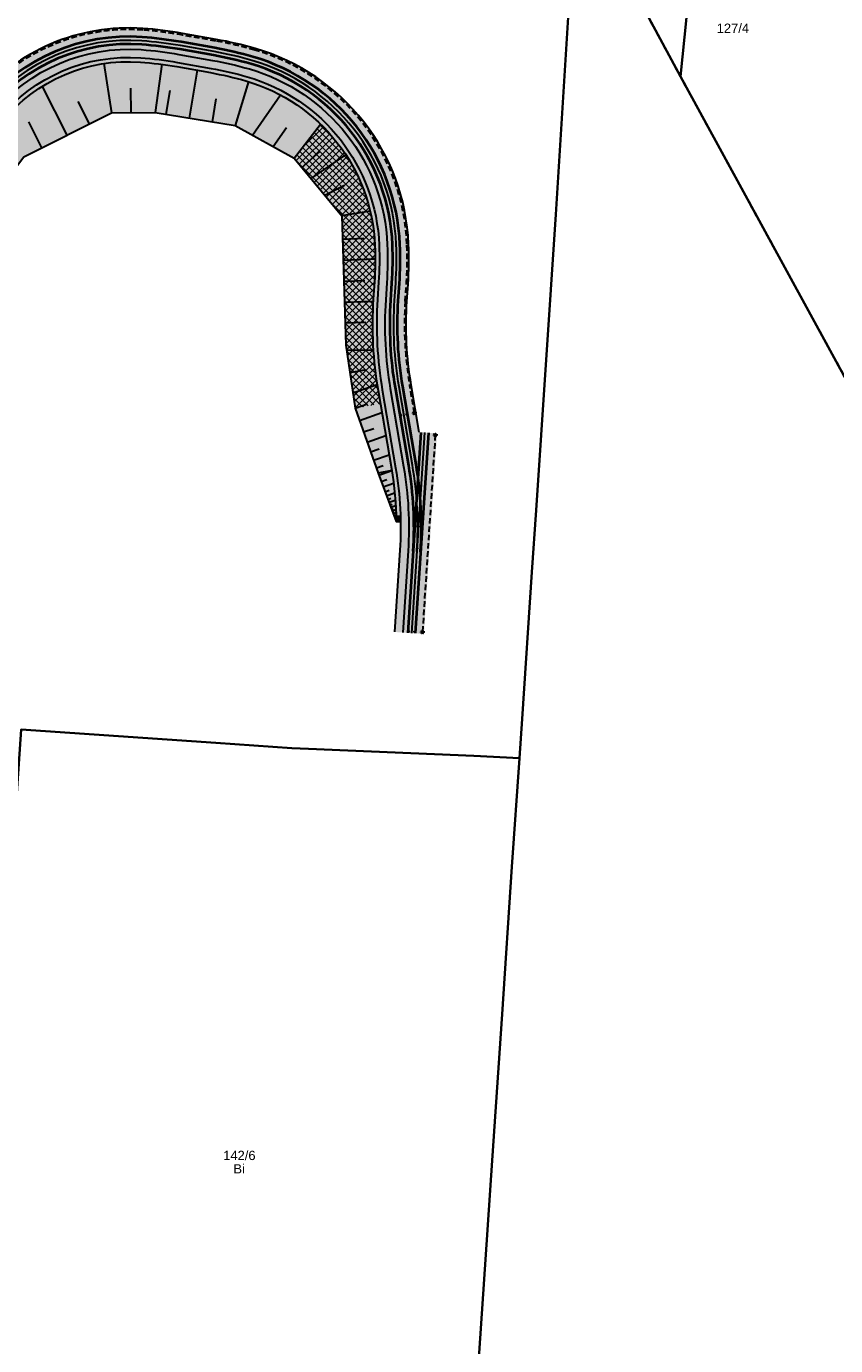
# Model space of a CAD drawing. Header units: metres. Extents: x 6603615 to 6604470, y 5739741 to 5740610.
# Tile 8 of 14: x 6604137 to 6604246, y 5739852 to 5740030. Entities that reach past the tile are written whole.
import ezdxf
from ezdxf.enums import TextEntityAlignment as Align

# ---------------------------------------------------------------- set-up
doc = ezdxf.new("R2010")
doc.units = ezdxf.units.M
for name, pattern in [('DASHDOT', [25.4, 12.7, -6.35, 0, -6.35]), ('HIDDEN', [0.375, 0.25, -0.125]), ('PRZER1-1', [1, 0.5, -0.5])]:
    doc.linetypes.add(name, pattern=pattern)
for name, color, linetype, lineweight in [('_działki', 3, 'Continuous', 40), ('HECZ_GEOKRATA', 128, 'Continuous', 20), ('M_WPUSTY', 190, 'Continuous', 30), ('OBRZEŻE_BET_8X40', 236, 'Continuous', 30), ('ODW_DRENAZ', 5, 'HIDDEN', 30), ('ODW_DRENAZ_NAJN', 140, 'HIDDEN', 30), ('ODW_SKRZYNKI', 5, 'Continuous', 13), ('OSIE_TORU', 10, 'DASHDOT', 30), ('PROJ. KORYTKO MULDOWE SZER 50 CM', 150, 'Continuous', 30), ('SKARPY', 96, 'Continuous', 30), ('szyny 60R2', 14, 'Continuous', 40), ('T_ODW_ZWROTNIC', 180, 'Continuous', 35), ('zwrotnica R50m', 140, 'Continuous', 40)]:
    doc.layers.add(name, color=color, linetype=linetype, lineweight=lineweight)
for name, color, linetype, lineweight, true_color in [('GESDZI', 7, 'Continuous', 18, 0x008000), ('GESDZI_O', 7, 'Continuous', 18, 0x008000), ('GESUZY', 7, 'Continuous', 18, 0x008000), ('GESUZY_O', 7, 'Continuous', 18, 0x008000), ('HECZ_CHODNIK_KOSTKA', 7, 'Continuous', 5, 0xfaf9b8), ('HECZ_ZIELEN', 7, 'Continuous', 0, 0xd6ffd6)]:
    doc.layers.add(name, color=color, linetype=linetype, lineweight=lineweight, true_color=true_color)
doc.layers.add('KRESK_TOR_KLAS_PODKŁAD', color=38, linetype='Continuous', lineweight=15, transparency=0.55)
doc.styles.add('Arial', font='arial.ttf')

# ---------------------------------------------------------------- blocks, each defined once
blk = doc.blocks.new('A$C8469fa7e')
at = {"layer": 'GESDZI', "color": 3, "linetype": 'Continuous', "lineweight": 30}
for points in [[(6604363.83, 5740188.27), (6604337.22, 5740125.89), (6604321.34, 5739944.74), (6604331.35, 5739888.86), (6604328.93, 5739865.18), (6604316.29, 5739843.46), (6604311.87, 5739842.59), (6604297.35, 5739839.72), (6604306.33, 5739857), (6604285.94, 5739911.03), (6604254.17, 5739970.57), (6604225.19, 5740023.63), (6604226.28, 5740034.3), (6604227.06, 5740041.86), (6604230.22, 5740072.76), (6604230.69, 5740077.56), (6604232.98, 5740100.72), (6604234.22, 5740113.22), (6604234.51, 5740122.53), (6604235.95, 5740137.25), (6604240.56, 5740184.33)], [(6604211.14, 5740049.68), (6604208.38, 5740004.99), (6604205.71, 5739965.06), (6604205.14, 5739956.67), (6604203.8, 5739936.9), (6604203.44, 5739931.58), (6604197.3, 5739931.89), (6604174.97, 5739932.82), (6604172.74, 5739932.92), (6604162.47, 5739933.62), (6604136.19, 5739935.43), (6604135.4, 5739923.52), (6604134.09, 5739903.98), (6604131.95, 5739871.82), (6604131.15, 5739859.81), (6604129.12, 5739829.44), (6604128.92, 5739826.44), (6604111.39, 5739827.61), (6604062.77, 5739830.84), (6604014.55, 5739834.06), (6603991.05, 5739835.63), (6603918.87, 5739840.43), (6603844.12, 5739845.41)]]:
    blk.add_lwpolyline(points, dxfattribs=at)
for points in [[(6604225.19, 5740023.63), (6604211.14, 5740049.68), (6604183.81, 5740100.36), (6604164.29, 5740136.55), (6604165.05, 5740145.1), (6604165.65, 5740151.91), (6604188.08, 5740111.72), (6604205.66, 5740080.21), (6604212.81, 5740067.39), (6604227.06, 5740041.86), (6604226.28, 5740034.3)], [(6604205, 5739821.48), (6604196.08, 5739821.95), (6604198.07, 5739851.9), (6604198.87, 5739863.88), (6604199.76, 5739877.24), (6604201.1, 5739896.98), (6604202.44, 5739916.9), (6604203.44, 5739931.58), (6604203.8, 5739936.9), (6604205.14, 5739956.67), (6604205.71, 5739965.06), (6604208.38, 5740004.99), (6604211.14, 5740049.68), (6604225.19, 5740023.63), (6604254.17, 5739970.57), (6604285.94, 5739911.03), (6604306.33, 5739857), (6604297.35, 5739839.72)], [(6604196.08, 5739821.95), (6604163.88, 5739824.11), (6604151.94, 5739824.9), (6604128.92, 5739826.44), (6604129.12, 5739829.44), (6604131.15, 5739859.81), (6604131.95, 5739871.82), (6604134.09, 5739903.98), (6604135.4, 5739923.52), (6604136.19, 5739935.43), (6604162.47, 5739933.62), (6604172.74, 5739932.92), (6604174.97, 5739932.82), (6604197.3, 5739931.89), (6604203.44, 5739931.58), (6604202.44, 5739916.9), (6604201.1, 5739896.98), (6604199.76, 5739877.24), (6604198.87, 5739863.88), (6604198.07, 5739851.9)]]:
    blk.add_lwpolyline(points, close=True, dxfattribs=at)
at = {"layer": 'GESUZY', "color": 3, "linetype": 'PRZER1-1', "lineweight": 30}
for points in [[(6604254.17, 5739970.57), (6604225.19, 5740023.63), (6604211.14, 5740049.68), (6604183.81, 5740100.36), (6604164.29, 5740136.55), (6604165.05, 5740145.1), (6604165.65, 5740151.91), (6604165.8, 5740153.63), (6604171.11, 5740214.14)], [(6603907.39, 5740118.81), (6603945.5, 5740116.26), (6603974.25, 5740114.35), (6604018.05, 5740111.43), (6604045.72, 5740109.58), (6604090.22, 5740106.61), (6604096.88, 5740106.16), (6604155.41, 5740102.26), (6604161.21, 5740101.87), (6604183.81, 5740100.36), (6604211.14, 5740049.68), (6604225.19, 5740023.63), (6604254.17, 5739970.57)]]:
    blk.add_lwpolyline(points, dxfattribs=at)
at = {"layer": 'GESDZI_O', "color": 3, "linetype": 'Continuous', "lineweight": 30, "style": 'Arial'}
for s, p in [('127/4', (6604232.27, 5740029.52)), ('142/6', (6604165.65, 5739877.3))]:
    blk.add_text(s, height=1.25, rotation=360, dxfattribs=at).set_placement(p, align=Align.CENTER)
at = {"layer": 'GESUZY_O', "color": 3, "linetype": 'Continuous', "lineweight": 30, "style": 'Arial'}
blk.add_text('Bi', height=1.25, rotation=360, dxfattribs=at).set_placement((6604165.62, 5739875.49), align=Align.CENTER)
blk = doc.blocks.new('zwr50')
at = {"layer": 'T_ODW_ZWROTNIC'}
for centre in [(-2.66, 2.27), (-2.99, 1.61), (-0.13, 0.63)]:
    blk.add_circle(centre, 0.06, dxfattribs=at)
at = {"layer": 'zwrotnica R50m'}
for p, q in [((0, 0), (-4.45, 2.27)), ((0.45, 0.89), (-4, 3.16))]:
    blk.add_line(p, q, dxfattribs=at)
for radius in [49.5, 50.5]:
    blk.add_arc((-22.5, -44.09), radius, 62.9595, 68.7469, dxfattribs=at)
blk = doc.blocks.new('WPUST')
at = {"layer": 'M_WPUSTY'}
h = blk.add_hatch(color=256, dxfattribs=at)
h.dxf.hatch_style = 1
h.paths.add_polyline_path([(0.54, 0.48), (-0.06, 0.4), (0, 0), (0.59, 0.08)])
blk.add_lwpolyline([(0.54, 0.48), (-0.06, 0.4), (0, 0), (0.59, 0.08), (0.54, 0.48)], close=True, dxfattribs=at)
blk = doc.blocks.new('skrzynka-odw-szyny')
blk.add_lwpolyline([(0.07, 0.21), (0.07, 0), (-0.08, 0), (-0.08, 0.21)], close=True)
at = {"linetype": 'HIDDEN', "ltscale": 0.2}
blk.add_circle((0, 0.07), 0.054, dxfattribs=at)

msp = doc.modelspace()

# ---------------------------------------------------------------- hatches: boundary and pattern name
at = {"layer": 'HECZ_CHODNIK_KOSTKA'}
h = msp.add_hatch(color=256, dxfattribs=at)
h.dxf.hatch_style = 1
h.paths.add_polyline_path([(6604126.82, 5740008.84), (6604130.25, 5740013.99, -0.026186), (6604133.23, 5740018, -0.242118), (6604152.33, 5740026.15, -0.026186), (6604157.29, 5740025.53), (6604161.83, 5740024.72, -0.026187), (6604166.69, 5740023.59, -0.323048), (6604184.52, 5740000.84, -0.026187), (6604184.45, 5739995.85), (6604184.3, 5739993.52, 0.058636), (6604184.94, 5739981.31), (6604186.74, 5739970.77, -0.058636), (6604187.32, 5739959.64), (6604186.6, 5739948.61), (6604187.7, 5739948.54), (6604188.42, 5739959.57, 0.058636), (6604187.82, 5739970.96), (6604186.02, 5739981.49, -0.058636), (6604185.4, 5739993.45), (6604185.55, 5739995.77, 0.026187), (6604185.62, 5740000.88, 0.323048), (6604167, 5740024.64, 0.026187), (6604162.02, 5740025.8), (6604157.48, 5740026.61, 0.026186), (6604152.41, 5740027.25, 0.242118), (6604132.38, 5740018.7, 0.026186), (6604129.33, 5740014.6), (6604128.95, 5740014.02), (6604122.77, 5740004.76, 0.011105), (6604121.61, 5740002.93), (6604123.44, 5740002.05, -0.063408)])
at = {"layer": 'HECZ_GEOKRATA', "linetype": 'ByBlock'}
h = msp.add_hatch(dxfattribs=at)
h.set_pattern_fill('ANSI37', color=256, scale=0.2)
h.set_pattern_definition([(45, (0, 0), (-0.449012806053, 0.449012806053), []), (135, (0, 0), (-0.449012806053, -0.449012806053), [])])
edge = h.paths.add_edge_path()
edge.add_arc((6604159.84, 5739999.86), 24.12, 2.2738, 45.9401)
edge.add_line((6604176.61, 5740017.19), (6604173.04, 5740012.6))
edge.add_line((6604173.04, 5740012.6), (6604179.46, 5740004.81))
edge.add_line((6604179.46, 5740004.81), (6604180.02, 5739987.33))
edge.add_line((6604180.02, 5739987.33), (6604181.28, 5739978.85))
edge.add_line((6604181.28, 5739978.85), (6604184.67, 5739979.43))
edge.add_line((6604184.67, 5739979.43), (6604184.37, 5739981.21))
edge.add_arc((6604236.49, 5739990.12), 52.88, 176.2735, 189.6966, ccw=False)
edge.add_line((6604183.72, 5739993.55), (6604183.88, 5739995.88))
edge.add_arc((6604136.85, 5739998.95), 47.12, 356.2735, 362.2738)
at = {"layer": 'HECZ_ZIELEN'}
h = msp.add_hatch(color=256, dxfattribs=at)
h.dxf.hatch_style = 1
edge = h.paths.add_edge_path()
edge.add_line((6604130.69, 5740005.06), (6604136.57, 5740012.77))
edge.add_line((6604136.57, 5740012.77), (6604148.38, 5740018.72))
edge.add_line((6604148.38, 5740018.72), (6604154.3, 5740018.76))
edge.add_line((6604154.3, 5740018.76), (6604165.06, 5740017.01))
edge.add_line((6604165.06, 5740017.01), (6604173.04, 5740012.6))
edge.add_line((6604173.04, 5740012.6), (6604179.46, 5740004.81))
edge.add_line((6604179.46, 5740004.81), (6604180.02, 5739987.33))
edge.add_line((6604180.02, 5739987.33), (6604181.28, 5739978.84))
edge.add_line((6604181.28, 5739978.84), (6604184.39, 5739970.04))
edge.add_line((6604184.39, 5739970.04), (6604186.83, 5739963.51))
edge.add_arc((6604139.72, 5739962.74), 47.12, 0.9368, 9.6966)
edge.add_line((6604186.17, 5739970.67), (6604184.37, 5739981.21))
edge.add_arc((6604236.49, 5739990.12), 52.88, 176.2735, 189.6966, ccw=False)
edge.add_line((6604183.72, 5739993.55), (6604183.88, 5739995.88))
edge.add_arc((6604136.85, 5739998.95), 47.12, 356.2735, 362.2746)
edge.add_arc((6604159.84, 5739999.86), 24.12, 2.2746, 73.4819)
edge.add_arc((6604153.45, 5739977.76), 47.12, 73.679, 79.8859)
edge.add_line((6604161.73, 5740024.15), (6604157.19, 5740024.96))
edge.add_arc((6604148.91, 5739978.57), 47.12, 79.8859, 85.9886)
edge.add_arc((6604150.7, 5740003.51), 22.12, 86.1026, 140.3277)
edge.add_arc((6604169.95, 5739987.55), 47.12, 140.3277, 146.3277)
edge.add_line((6604130.73, 5740013.67), (6604130.34, 5740013.09))
edge.add_line((6604130.34, 5740013.09), (6604127.3, 5740008.52))
edge.add_arc((6604151.78, 5739992.21), 29.42, 146.3277, 170.6123)
edge.add_line((6604122.76, 5739997), (6604119.63, 5739978.08))
edge.add_arc((6604069.72, 5739986.33), 50.58, 332.3398, 350.6123, ccw=False)
edge.add_line((6604114.52, 5739962.85), (6604113.81, 5739961.48))
edge.add_line((6604113.81, 5739961.48), (6604116.52, 5739959.68))
edge.add_line((6604116.52, 5739959.68), (6604120.82, 5739968.4))
edge.add_line((6604120.82, 5739968.4), (6604122.12, 5739971.86))
edge.add_line((6604122.12, 5739971.86), (6604123.2, 5739977.46))
edge.add_line((6604123.2, 5739977.46), (6604126.94, 5739994.73))
edge.add_line((6604126.94, 5739994.73), (6604130.69, 5740005.06))
at = {"layer": 'KRESK_TOR_KLAS_PODKŁAD'}
h = msp.add_hatch(dxfattribs=at)
h.set_pattern_fill('TRIANG', color=256, scale=0.05)
h.set_pattern_definition([(60, (0, 0), (-0.238124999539, 0.412444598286), [0.238125, -0.238125]), (120, (0, 0), (-0.476249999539, 2.66e-10), [0.238125, -0.238125]), (0, (-0.11906, 0.20622), (0.238125, 0.41244459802), [0.238125, -0.238125])])
edge = h.paths.add_edge_path()
edge.add_arc((6604236.49, 5739990.12), 48.33, 176.2735, 189.6966, ccw=False)
edge.add_line((6604188.26, 5739993.26), (6604188.42, 5739995.59))
edge.add_arc((6604136.85, 5739998.95), 51.67, 356.2735, 362.2738)
edge.add_arc((6604159.84, 5739999.86), 28.67, 2.2738, 73.8856)
edge.add_arc((6604153.45, 5739977.76), 51.67, 73.8856, 79.8858)
edge.add_line((6604162.53, 5740028.63), (6604157.98, 5740029.44))
edge.add_arc((6604148.91, 5739978.57), 51.67, 79.8859, 85.8859)
edge.add_arc((6604150.7, 5740003.51), 26.67, 85.8859, 140.3277)
edge.add_line((6604130.18, 5740020.53), (6604132.38, 5740018.7))
edge.add_arc((6604150.7, 5740003.51), 23.8, 85.8859, 140.3277, ccw=False)
edge.add_arc((6604148.91, 5739978.57), 48.8, 79.8859, 85.8859, ccw=False)
edge.add_line((6604157.48, 5740026.61), (6604162.02, 5740025.8))
edge.add_arc((6604153.45, 5739977.76), 48.8, 73.8856, 79.8859, ccw=False)
edge.add_arc((6604159.84, 5739999.86), 25.8, 2.2738, 73.8856, ccw=False)
edge.add_arc((6604136.85, 5739998.95), 48.8, -3.7265, 2.2738, ccw=False)
edge.add_line((6604185.55, 5739995.77), (6604185.4, 5739993.45))
edge.add_arc((6604236.49, 5739990.12), 51.2, 176.2735, 189.6966)
edge.add_line((6604186.02, 5739981.49), (6604187.82, 5739970.96))
edge.add_arc((6604139.72, 5739962.74), 48.8, -3.7265, 9.6966, ccw=False)
edge.add_line((6604188.42, 5739959.57), (6604187.7, 5739948.54))
edge.add_line((6604187.7, 5739948.54), (6604190.56, 5739948.35))
edge.add_line((6604190.56, 5739948.35), (6604192.33, 5739975.43))
edge.add_line((6604192.33, 5739975.43), (6604189.94, 5739975.58))
edge.add_line((6604189.94, 5739975.58), (6604188.85, 5739981.98))
at = {"layer": 'PROJ. KORYTKO MULDOWE SZER 50 CM', "linetype": 'ByBlock'}
h = msp.add_hatch(color=256, dxfattribs=at)
h.dxf.hatch_style = 1
h.paths.add_polyline_path([(6604119.63, 5739978.08), (6604122.76, 5739997, -0.10636), (6604127.3, 5740008.52), (6604130.34, 5740013.09), (6604130.73, 5740013.67, -0.026186), (6604133.68, 5740017.63, -0.242118), (6604152.29, 5740025.57, -0.026186), (6604157.19, 5740024.96), (6604161.73, 5740024.15, -0.026187), (6604166.53, 5740023.03, -0.323048), (6604183.94, 5740000.81, -0.026187), (6604183.88, 5739995.88), (6604183.72, 5739993.55, 0.058636), (6604184.37, 5739981.21), (6604186.17, 5739970.67, -0.03824), (6604186.83, 5739963.51), (6604187.41, 5739963.52, 0.03824), (6604186.74, 5739970.77), (6604184.94, 5739981.31, -0.058636), (6604184.3, 5739993.52), (6604184.45, 5739995.85, 0.026187), (6604184.52, 5740000.84, 0.323048), (6604166.69, 5740023.59, 0.026187), (6604161.83, 5740024.72), (6604157.29, 5740025.53, 0.026186), (6604152.33, 5740026.15, 0.242118), (6604133.23, 5740018, 0.026186), (6604130.25, 5740013.99), (6604126.82, 5740008.84, 0.10636), (6604122.18, 5739997.1), (6604119.05, 5739978.17, -0.079898), (6604114.01, 5739963.12), (6604108.44, 5739952.49, -0.026239), (6604103.09, 5739943.47), (6604061.83, 5739881.53), (6604062.31, 5739881.21), (6604103.57, 5739943.15, 0.026239), (6604108.95, 5739952.22), (6604114.52, 5739962.85, 0.079898)])

# ---------------------------------------------------------------- linework, layer by layer
at = {"layer": 'OBRZEŻE_BET_8X40', "flags": 128}
for points in [[(6604189.94, 5739975.58), (6604188.85, 5739981.98, -0.058636), (6604188.26, 5739993.26), (6604188.42, 5739995.59, 0.026187), (6604188.48, 5740001, 0.323049), (6604167.79, 5740027.4, 0.026186), (6604162.53, 5740028.63), (6604157.98, 5740029.44, 0.026186), (6604152.62, 5740030.11, 0.242118), (6604130.18, 5740020.53, 0.026186), (6604126.95, 5740016.2), (6604110.92, 5739992.14)], [(6604030.2, 5739838.99, 0.081047), (6604037.19, 5739845.09, 0.026186), (6604040.56, 5739849.6), (6604061.07, 5739880.4), (6604103.09, 5739943.47, 0.026239), (6604108.44, 5739952.49), (6604114.01, 5739963.12, 0.079898), (6604119.05, 5739978.17), (6604122.18, 5739997.1, -0.10636), (6604126.82, 5740008.84), (6604130.25, 5740013.99, -0.026186), (6604133.23, 5740018, -0.242118), (6604152.33, 5740026.15, -0.026186), (6604157.29, 5740025.53), (6604161.83, 5740024.72, -0.026186), (6604166.69, 5740023.59, -0.323049), (6604184.52, 5740000.84, -0.026187), (6604184.45, 5739995.85), (6604184.3, 5739993.52, 0.058636), (6604184.94, 5739981.31), (6604186.74, 5739970.77, -0.058636), (6604187.32, 5739959.64), (6604186.6, 5739948.61)], [(6604128.95, 5740014.02), (6604129.33, 5740014.6, -0.026186), (6604132.38, 5740018.7, -0.242118), (6604152.41, 5740027.25, -0.026186), (6604157.48, 5740026.61), (6604162.02, 5740025.8, -0.026186), (6604167, 5740024.64, -0.323049), (6604185.62, 5740000.88, -0.026187), (6604185.55, 5739995.77), (6604185.4, 5739993.45, 0.058636), (6604186.02, 5739981.49), (6604187.82, 5739970.96, -0.058636), (6604188.42, 5739959.57), (6604187.7, 5739948.54)]]:
    msp.add_lwpolyline(points, format="xyb", dxfattribs=at)
at = {"layer": 'ODW_DRENAZ', "ltscale": 3}
msp.add_line((6604192.09, 5739975.22), (6604190.36, 5739948.59), dxfattribs=at)
msp.add_lwpolyline([(6604189.28, 5739978.17), (6604188.64, 5739981.94, -0.058636), (6604188.04, 5739993.27), (6604188.2, 5739995.6, 0.026187), (6604188.26, 5740000.99, 0.323049), (6604167.73, 5740027.19, 0.026186), (6604162.49, 5740028.41), (6604157.95, 5740029.22, 0.026186), (6604152.6, 5740029.89, 0.242118), (6604130.35, 5740020.39, 0.026186), (6604127.13, 5740016.07), (6604111.23, 5739992.2)], format="xyb", dxfattribs=at)
at = {"layer": 'ODW_DRENAZ', "ltscale": 0.1}
msp.add_circle((6604192.09, 5739975.22), 0.212, dxfattribs=at)
at = {"layer": 'ODW_DRENAZ', "ltscale": 0.5}
msp.add_circle((6604192.09, 5739975.22), 0.158, dxfattribs=at)
at = {"layer": 'ODW_DRENAZ_NAJN', "ltscale": 0.1}
for centre in [(6604189.28, 5739978.17), (6604190.36, 5739948.59)]:
    msp.add_circle(centre, 0.212, dxfattribs=at)
at = {"layer": 'ODW_DRENAZ_NAJN', "ltscale": 0.5}
for centre in [(6604189.28, 5739978.17), (6604190.36, 5739948.59)]:
    msp.add_circle(centre, 0.158, dxfattribs=at)
at = {"layer": 'OSIE_TORU', "linetype": 'ByBlock', "ltscale": 0.1}
msp.add_line((6604190.66, 5739975.54), (6604188.9, 5739948.46), dxfattribs=at)
at = {"layer": 'OSIE_TORU', "linetype": 'ByBlock', "ltscale": 0.1, "flags": 128}
msp.add_lwpolyline([(6604189.62, 5739959.49, 0.058636), (6604189.01, 5739971.16), (6604187.21, 5739981.7, -0.058636), (6604186.6, 5739993.37), (6604186.75, 5739995.7, 0.026187), (6604186.82, 5740000.93, 0.323049), (6604167.33, 5740025.8, 0.026186), (6604162.23, 5740026.98), (6604157.69, 5740027.79, 0.026186), (6604152.5, 5740028.44, 0.242118), (6604131.46, 5740019.47, 0.026186), (6604128.34, 5740015.27)], format="xyb", dxfattribs=at)
at = {"layer": 'PROJ. KORYTKO MULDOWE SZER 50 CM'}
msp.add_lwpolyline([(6604061.83, 5739881.53), (6604062.31, 5739881.21), (6604103.57, 5739943.15, 0.026239), (6604108.95, 5739952.22), (6604114.52, 5739962.85, 0.079898), (6604119.63, 5739978.08), (6604122.76, 5739997, -0.10636), (6604127.3, 5740008.52), (6604130.34, 5740013.09), (6604130.73, 5740013.67, -0.026186), (6604133.68, 5740017.63, -0.242118), (6604152.29, 5740025.57, -0.026186), (6604157.19, 5740024.96), (6604161.73, 5740024.15, -0.026186), (6604166.53, 5740023.03, -0.323049), (6604183.94, 5740000.81, -0.026187), (6604183.88, 5739995.88), (6604183.72, 5739993.55, 0.058636), (6604184.37, 5739981.21), (6604186.17, 5739970.67, -0.03824), (6604186.83, 5739963.51), (6604187.41, 5739963.52)], format="xyb", dxfattribs=at)
at = {"layer": 'SKARPY'}
for p, q in [((6604158.93, 5740018.01), (6604159.98, 5740024.46)), ((6604142.39, 5740015.71), (6604139.08, 5740022.28)), ((6604151.04, 5740018.74), (6604151.01, 5740022.03)), ((6604145.42, 5740017.23), (6604143.89, 5740020.26)), ((6604155.77, 5740018.52), (6604156.3, 5740021.73)), ((6604162.02, 5740017.5), (6604162.52, 5740020.6)), ((6604167.44, 5740015.69), (6604171.21, 5740021.13)), ((6604139, 5740014), (6604137.23, 5740017.52)), ((6604170.21, 5740014.17), (6604172, 5740016.75)), ((6604173.04, 5740012.6), (6604176.61, 5740017.19)), ((6604174.09, 5740011.32), (6604176.49, 5740013.51)), ((6604175.32, 5740009.83), (6604180.02, 5740013.06)), ((6604177.17, 5740007.61), (6604179.83, 5740008.97)), ((6604179.56, 5740001.68), (6604182.43, 5740001.79)), ((6604179.66, 5739998.83), (6604183.97, 5739998.99)), ((6604179.75, 5739995.97), (6604182.57, 5739996.08)), ((6604179.84, 5739993.16), (6604183.71, 5739993.3)), ((6604179.93, 5739990.35), (6604182.7, 5739990.45)), ((6604180.13, 5739986.65), (6604183.72, 5739986.72)), ((6604180.57, 5739983.66), (6604182.57, 5739984.03)), ((6604180.98, 5739980.89), (6604184.23, 5739982.04)), ((6604181.28, 5739978.85), (6604182.94, 5739979.43)), ((6604181.87, 5739977.19), (6604184.87, 5739978.25)), ((6604182.42, 5739975.62), (6604183.79, 5739976.1)), ((6604182.91, 5739974.25), (6604185.41, 5739975.13)), ((6604183.36, 5739972.96), (6604184.5, 5739973.36)), ((6604183.76, 5739971.82), (6604185.85, 5739972.55)), ((6604184.14, 5739970.76), (6604185.08, 5739971.09)), ((6604184.49, 5739969.78), (6604186.21, 5739970.42)), ((6604184.81, 5739968.92), (6604185.54, 5739969.19)), ((6604185.08, 5739968.19), (6604186.46, 5739968.71)), ((6604185.32, 5739967.55), (6604185.87, 5739967.75)), ((6604185.53, 5739967), (6604186.61, 5739967.41)), ((6604185.71, 5739966.52), (6604186.11, 5739966.68)), ((6604185.86, 5739966.12), (6604186.7, 5739966.43)), ((6604185.99, 5739965.76), (6604186.29, 5739965.87)), ((6604186.11, 5739965.46), (6604186.75, 5739965.7)), ((6604186.21, 5739965.19), (6604186.43, 5739965.27)), ((6604186.29, 5739964.96), (6604186.78, 5739965.15)), ((6604186.36, 5739964.76), (6604186.53, 5739964.83)), ((6604186.43, 5739964.6), (6604186.8, 5739964.73)), ((6604186.48, 5739964.45), (6604186.61, 5739964.49)), ((6604186.53, 5739964.32), (6604186.81, 5739964.42)), ((6604186.57, 5739964.21), (6604186.67, 5739964.24)), ((6604186.61, 5739964.11), (6604186.77, 5739964.18)), ((6604186.64, 5739964.03), (6604186.71, 5739964.06)), ((6604186.67, 5739963.96), (6604186.79, 5739964.01))]:
    msp.add_line(p, q, dxfattribs=at)
at = {"layer": 'SKARPY', "flags": 128}
for points in [[(6604147.36, 5740025.37), (6604148.38, 5740018.72)], [(6604155.17, 5740025.27), (6604154.3, 5740018.76)], [(6604166.87, 5740022.93), (6604165.06, 5740017.01)], [(6604183.31, 5740005.42), (6604179.46, 5740004.81)], [(6604186.21, 5739970.42), (6604184.39, 5739970.04)]]:
    msp.add_lwpolyline(points, dxfattribs=at)
at = {"layer": 'SKARPY'}
msp.add_lwpolyline([(6604130.69, 5740005.06), (6604136.57, 5740012.77), (6604148.38, 5740018.72), (6604154.3, 5740018.76), (6604165.06, 5740017.01), (6604173.04, 5740012.6), (6604179.46, 5740004.81), (6604180.02, 5739987.33), (6604181.28, 5739978.84), (6604184.39, 5739970.04), (6604186.83, 5739963.51)], dxfattribs=at)
at = {"layer": 'szyny 60R2', "ltscale": 3}
for p, q in [((6604190.16, 5739975.57), (6604188.4, 5739948.49)), ((6604191.16, 5739975.5), (6604189.4, 5739948.43))]:
    msp.add_line(p, q, dxfattribs=at)
at = {"layer": 'szyny 60R2', "ltscale": 3, "flags": 128}
for points in [[(6604190.11, 5739959.46, 0.058636), (6604189.5, 5739971.24), (6604187.7, 5739981.78, -0.058636), (6604187.1, 5739993.34), (6604187.25, 5739995.66, 0.026187), (6604187.32, 5740000.95, 0.323049), (6604167.47, 5740026.28, 0.026186), (6604162.32, 5740027.48), (6604157.78, 5740028.29, 0.026186), (6604152.53, 5740028.94, 0.242118), (6604131.08, 5740019.79, 0.026186), (6604127.92, 5740015.55, 0.026186)], [(6604189.12, 5739959.52, 0.058636), (6604188.51, 5739971.08), (6604186.71, 5739981.61, -0.058636), (6604186.1, 5739993.4), (6604186.25, 5739995.73, 0.026187), (6604186.32, 5740000.91, 0.323049), (6604167.19, 5740025.32, 0.026186), (6604162.15, 5740026.49), (6604157.6, 5740027.3, 0.026186), (6604152.46, 5740027.94, 0.242118), (6604131.85, 5740019.15, 0.026186), (6604128.75, 5740014.99, 0.026186)]]:
    msp.add_lwpolyline(points, format="xyb", dxfattribs=at)

# ---------------------------------------------------------------- block references
at = {"layer": '_działki', "color": 1}
msp.add_blockref('A$C8469fa7e', (0, 0), dxfattribs=at)
at = {"layer": 'M_WPUSTY', "rotation": 82.84877013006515}
msp.add_blockref('WPUST', (6604187.32, 5739963.62), dxfattribs=at)
msp.add_blockref('WPUST', (6604187.32, 5739963.62), dxfattribs=at)
at = {"layer": 'ODW_SKRZYNKI', "xscale": -1}
for p, rotation in [((6604187.56, 5739977.88), 99.69659029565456), ((6604188.62, 5739948.7), 86.27349347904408)]:
    msp.add_blockref('skrzynka-odw-szyny', p, dxfattribs=dict(at, rotation=rotation))
at = {"layer": 'ODW_SKRZYNKI'}
for p, rotation in [((6604188.14, 5739977.97), 279.6965902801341), ((6604189.2, 5739948.66), 266.2734934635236)]:
    msp.add_blockref('skrzynka-odw-szyny', p, dxfattribs=dict(at, rotation=rotation))
at = {"layer": 'zwrotnica R50m', "linetype": 'ByBlock', "rotation": 293.3140194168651}
msp.add_blockref('zwr50', (6604189.12, 5739959.52), dxfattribs=at)

doc.saveas('drawing.dxf')
